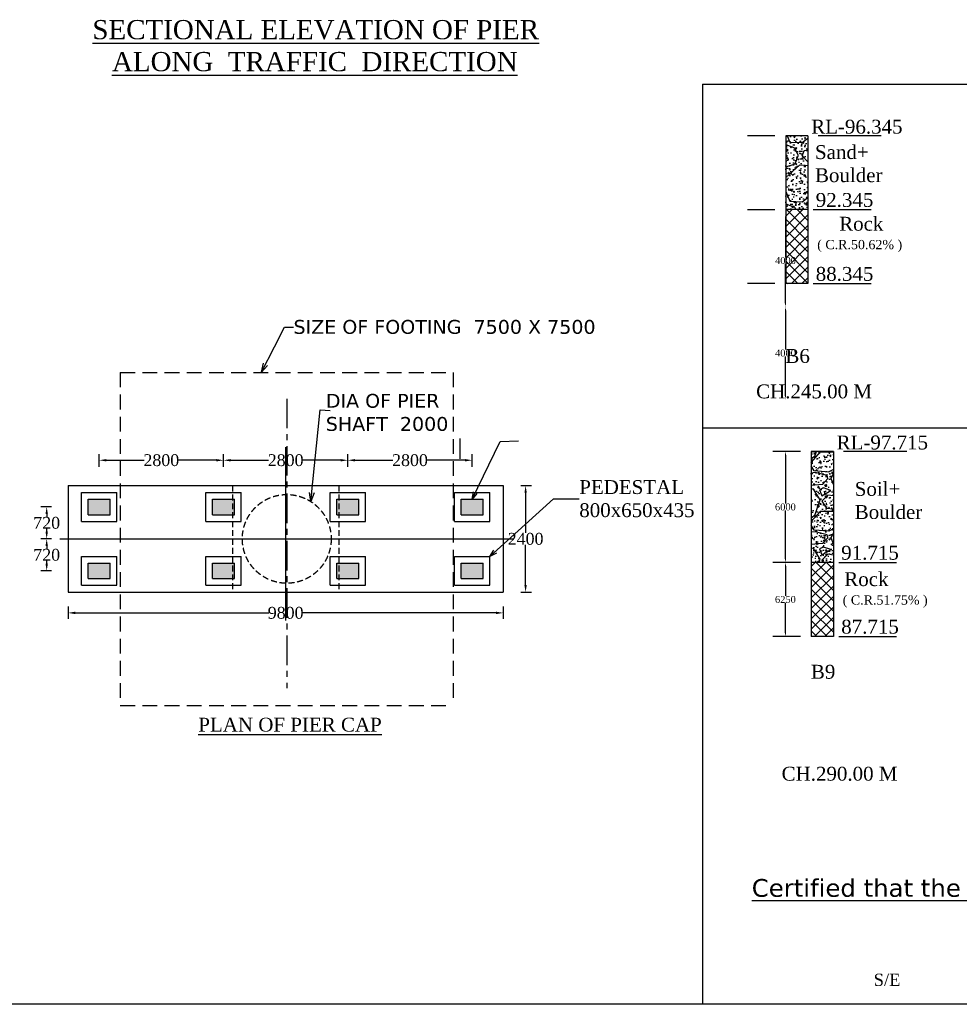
# Model space of a CAD drawing. Header units: millimetres. Extents: x -17882108 to 29484142, y -104267 to 550747.
# Tile 8 of 19: x 9286240 to 9365591, y -4985 to 78186. Entities that reach past the tile are written whole.
import ezdxf

# ---------------------------------------------------------------- set-up
doc = ezdxf.new("R2010")
doc.units = ezdxf.units.MM
doc.header["$MEASUREMENT"] = 0
for name, pattern in [('CENTER', [2, 1.25, -0.25, 0.25, -0.25]), ('CENTERX2', [4, 2.5, -0.5, 0.5, -0.5]), ('DOT2', [0.125, 0, -0.125]), ('HIDDEN', [0.375, 0.25, -0.125])]:
    doc.linetypes.add(name, pattern=pattern)
doc.layers.add('BOUNDRY LINE', color=224, linetype='Continuous')
doc.layers.add('TEXT', color=7, linetype='Continuous')
doc.styles.get("Standard").update_dxf_attribs({"font": 'times.ttf'})
doc.styles.add('style1', font='txt.shx', dxfattribs={"height": 1})
doc.dimstyles.get("Standard").update_dxf_attribs({"dimtxt": 400, "dimasz": 215, "dimexe": 0.18, "dimexo": 0.0625, "dimgap": 0.09, "dimtad": 0, "dimtih": 1, "dimtoh": 1, "dimdec": 0, "dimzin": 4, "dimdsep": 46, "dimtxsty": 'Standard', "dimblk": 'OPEN90', "dimcen": 0, "dimadec": 0, "dimazin": 1, "dimtfac": 1, "dimtdec": 0, "dimtix": 1, "dimtofl": 0, "dimtmove": 0, "dimatfit": 3, "dimldrblk": 'OPEN30', "dimfxl": 0, "dimtolj": 1, "dimtzin": 0, "dimarcsym": 0})

# ---------------------------------------------------------------- blocks, each defined once
blk = doc.blocks.new('*D30')
at = {"color": 0, "lineweight": -2, "transparency": 16777216}
for p, q in [((9350905, 32337), (9350905, 32337)), ((9350905, 32037), (9350905, 29509)), ((9350905, 26387), (9350905, 28915)), ((9350905, 26087), (9350905, 26087))]:
    blk.add_line(p, q, dxfattribs=at)
at = {"color": 0, "transparency": 16777216}
for points in [[(9350855, 32037), (9350955, 32037), (9350905, 32337)], [(9350855, 26387), (9350955, 26387), (9350905, 26087)]]:
    blk.add_solid(points, dxfattribs=at)
at = {"layer": 'Defpoints', "color": 0, "transparency": 16777216}
for p in [(9350905, 32337), (9350905, 26087), (9350905, 26087)]:
    blk.add_point(p, dxfattribs=at)
at = {"color": 0, "transparency": 16777216, "insert": (9350905, 29212), "char_height": 500, "attachment_point": 5}
blk.add_mtext('\\A1;{\\fTimes New Roman|b0|i0|c0|p18;\\H1.166x;6250}', dxfattribs=at)
blk = doc.blocks.new('*D31')
at = {"color": 0, "lineweight": -2, "transparency": 16777216}
for p, q in [((9350905, 41711), (9350905, 41711)), ((9350905, 41411), (9350905, 37321)), ((9350905, 32637), (9350905, 36727)), ((9350905, 32337), (9350905, 32337))]:
    blk.add_line(p, q, dxfattribs=at)
at = {"color": 0, "transparency": 16777216}
for points in [[(9350855, 41411), (9350955, 41411), (9350905, 41711)], [(9350855, 32637), (9350955, 32637), (9350905, 32337)]]:
    blk.add_solid(points, dxfattribs=at)
at = {"layer": 'Defpoints', "color": 0, "transparency": 16777216}
for p in [(9350905, 41711), (9350905, 32337), (9350905, 32337)]:
    blk.add_point(p, dxfattribs=at)
at = {"color": 0, "transparency": 16777216, "insert": (9350905, 37024), "char_height": 500, "width": 1652.74, "attachment_point": 5}
blk.add_mtext('\\A1;{\\H1.166x;6000}', dxfattribs=at)
blk = doc.blocks.new('*D39')
at = {"color": 0, "lineweight": -2, "transparency": 16777216}
for p, q in [((9350911, 53933), (9350911, 53933)), ((9350911, 53633), (9350911, 50324)), ((9350911, 46421), (9350911, 49730)), ((9350911, 46121), (9350911, 46121))]:
    blk.add_line(p, q, dxfattribs=at)
at = {"color": 0, "transparency": 16777216}
for points in [[(9350861, 53633), (9350961, 53633), (9350911, 53933)], [(9350861, 46421), (9350961, 46421), (9350911, 46121)]]:
    blk.add_solid(points, dxfattribs=at)
at = {"layer": 'Defpoints', "color": 0, "transparency": 16777216}
for p in [(9350911, 53933), (9350911, 46121), (9350911, 46121)]:
    blk.add_point(p, dxfattribs=at)
at = {"color": 0, "transparency": 16777216, "insert": (9350911, 50027), "char_height": 500, "attachment_point": 5}
blk.add_mtext('\\A1;{\\H1.166x;4000}', dxfattribs=at)
blk = doc.blocks.new('*D40')
at = {"color": 0, "lineweight": -2, "transparency": 16777216}
for p, q in [((9350911, 61745), (9350911, 61745)), ((9350911, 61445), (9350911, 58136)), ((9350911, 54233), (9350911, 57542)), ((9350911, 53933), (9350911, 53933))]:
    blk.add_line(p, q, dxfattribs=at)
at = {"color": 0, "transparency": 16777216}
for points in [[(9350861, 61445), (9350961, 61445), (9350911, 61745)], [(9350861, 54233), (9350961, 54233), (9350911, 53933)]]:
    blk.add_solid(points, dxfattribs=at)
at = {"layer": 'Defpoints', "color": 0, "transparency": 16777216}
for p in [(9350911, 61745), (9350911, 53933), (9350911, 53933)]:
    blk.add_point(p, dxfattribs=at)
at = {"color": 0, "transparency": 16777216, "insert": (9350911, 57839), "char_height": 500, "attachment_point": 5}
blk.add_mtext('\\A1;{\\H1.166x;4000}', dxfattribs=at)
blk = doc.blocks.new('*D51')
at = {"color": 0, "linetype": 'Continuous', "lineweight": -2, "transparency": 16777216}
for p, q in [((9292950, 40415), (9292950, 41473)), ((9293550, 40973), (9296765, 40973)), ((9302850, 40973), (9299634, 40973)), ((9303450, 40415), (9303450, 41473))]:
    blk.add_line(p, q, dxfattribs=at)
at = {"color": 0, "linetype": 'Continuous', "transparency": 16777216}
for points in [[(9293550, 41073), (9293550, 40873), (9292950, 40973)], [(9302850, 41073), (9302850, 40873), (9303450, 40973)]]:
    blk.add_solid(points, dxfattribs=at)
at = {"layer": 'Defpoints', "color": 0, "linetype": 'Continuous', "transparency": 16777216}
for p in [(9303450, 40973), (9292950, 39715), (9303450, 39715)]:
    blk.add_point(p, dxfattribs=at)
at = {"color": 0, "linetype": 'Continuous', "lineweight": -2, "transparency": 16777216, "insert": (9298200, 40973), "char_height": 750, "attachment_point": 5}
blk.add_mtext('\\A1;{\\H1.33333x;2800}', dxfattribs=at)
blk = doc.blocks.new('*D52')
at = {"color": 0, "linetype": 'Continuous', "lineweight": -2, "transparency": 16777216}
for p, q in [((9303450, 40415), (9303450, 41473)), ((9304050, 40973), (9307265, 40973)), ((9313350, 40973), (9310134, 40973)), ((9313950, 40415), (9313950, 41473))]:
    blk.add_line(p, q, dxfattribs=at)
at = {"color": 0, "linetype": 'Continuous', "transparency": 16777216}
for points in [[(9304050, 41073), (9304050, 40873), (9303450, 40973)], [(9313350, 41073), (9313350, 40873), (9313950, 40973)]]:
    blk.add_solid(points, dxfattribs=at)
at = {"layer": 'Defpoints', "color": 0, "linetype": 'Continuous', "transparency": 16777216}
for p in [(9313950, 40973), (9303450, 39715), (9313950, 39715)]:
    blk.add_point(p, dxfattribs=at)
at = {"color": 0, "linetype": 'Continuous', "lineweight": -2, "transparency": 16777216, "insert": (9308700, 40973), "char_height": 750, "attachment_point": 5}
blk.add_mtext('\\A1;{\\H1.33333x;2800}', dxfattribs=at)
blk = doc.blocks.new('*D53')
at = {"color": 0, "linetype": 'Continuous', "lineweight": -2, "transparency": 16777216}
for p, q in [((9313950, 40415), (9313950, 41473)), ((9314550, 40973), (9317765, 40973)), ((9323850, 40973), (9320634, 40973)), ((9324450, 40415), (9324450, 41473))]:
    blk.add_line(p, q, dxfattribs=at)
at = {"color": 0, "linetype": 'Continuous', "transparency": 16777216}
for points in [[(9314550, 41073), (9314550, 40873), (9313950, 40973)], [(9323850, 41073), (9323850, 40873), (9324450, 40973)]]:
    blk.add_solid(points, dxfattribs=at)
at = {"layer": 'Defpoints', "color": 0, "linetype": 'Continuous', "transparency": 16777216}
for p in [(9324450, 40973), (9313950, 39715), (9324450, 39715)]:
    blk.add_point(p, dxfattribs=at)
at = {"color": 0, "linetype": 'Continuous', "lineweight": -2, "transparency": 16777216, "insert": (9319200, 40973), "char_height": 750, "attachment_point": 5}
blk.add_mtext('\\A1;{\\H1.33333x;2800}', dxfattribs=at)
blk = doc.blocks.new('*D54')
at = {"color": 0, "linetype": 'Continuous', "lineweight": -2, "transparency": 16777216}
for p, q in [((9288931, 37029), (9288020, 37029)), ((9288520, 36429), (9288520, 36189)), ((9288520, 34929), (9288520, 35169)), ((9288931, 34329), (9288020, 34329))]:
    blk.add_line(p, q, dxfattribs=at)
at = {"color": 0, "linetype": 'Continuous', "transparency": 16777216}
for points in [[(9288420, 36429), (9288620, 36429), (9288520, 37029)], [(9288420, 34929), (9288620, 34929), (9288520, 34329)]]:
    blk.add_solid(points, dxfattribs=at)
at = {"layer": 'Defpoints', "color": 0, "linetype": 'Continuous', "transparency": 16777216}
for p in [(9289631, 37029), (9288520, 34329), (9289631, 34329)]:
    blk.add_point(p, dxfattribs=at)
at = {"color": 0, "linetype": 'Continuous', "lineweight": -2, "transparency": 16777216, "insert": (9288520, 35679), "char_height": 750, "attachment_point": 5}
blk.add_mtext('\\A1;{\\H1.33333x;720}', dxfattribs=at)
blk = doc.blocks.new('*D55')
at = {"color": 0, "linetype": 'Continuous', "lineweight": -2, "transparency": 16777216}
for p, q in [((9288931, 34329), (9288020, 34329)), ((9288520, 33729), (9288520, 33489)), ((9288520, 32229), (9288520, 32469)), ((9288931, 31629), (9288020, 31629))]:
    blk.add_line(p, q, dxfattribs=at)
at = {"color": 0, "linetype": 'Continuous', "transparency": 16777216}
for points in [[(9288420, 33729), (9288620, 33729), (9288520, 34329)], [(9288420, 32229), (9288620, 32229), (9288520, 31629)]]:
    blk.add_solid(points, dxfattribs=at)
at = {"layer": 'Defpoints', "color": 0, "linetype": 'Continuous', "transparency": 16777216}
for p in [(9289631, 34329), (9288520, 31629), (9289631, 31629)]:
    blk.add_point(p, dxfattribs=at)
at = {"color": 0, "linetype": 'Continuous', "lineweight": -2, "transparency": 16777216, "insert": (9288520, 32979), "char_height": 750, "attachment_point": 5}
blk.add_mtext('\\A1;{\\H1.33333x;720}', dxfattribs=at)
blk = doc.blocks.new('*D26')
at = {"color": 0, "linetype": 'Continuous', "lineweight": -2, "transparency": 16777216}
for p, q in [((9328557, 38829), (9329465, 38829)), ((9328965, 38229), (9328965, 34838)), ((9328965, 30429), (9328965, 33820)), ((9328557, 29829), (9329465, 29829))]:
    blk.add_line(p, q, dxfattribs=at)
at = {"color": 0, "linetype": 'Continuous', "transparency": 16777216}
for points in [[(9328865, 38229), (9329065, 38229), (9328965, 38829)], [(9328865, 30429), (9329065, 30429), (9328965, 29829)]]:
    blk.add_solid(points, dxfattribs=at)
at = {"layer": 'Defpoints', "color": 0, "linetype": 'Continuous', "transparency": 16777216}
for p in [(9327857, 38829), (9327857, 29829), (9328965, 29829)]:
    blk.add_point(p, dxfattribs=at)
at = {"color": 0, "linetype": 'Continuous', "lineweight": -2, "transparency": 16777216, "insert": (9328965, 34329), "char_height": 750, "attachment_point": 5}
blk.add_mtext('\\A1;{\\H1.33333x;2400}', dxfattribs=at)
blk = doc.blocks.new('*D27')
at = {"color": 0, "linetype": 'Continuous', "lineweight": -2, "transparency": 16777216}
for p, q in [((9290325, 28623), (9290325, 27578)), ((9327075, 28623), (9327075, 27578)), ((9290925, 28078), (9307279, 28078)), ((9326475, 28078), (9310121, 28078))]:
    blk.add_line(p, q, dxfattribs=at)
at = {"color": 0, "linetype": 'Continuous', "transparency": 16777216}
for points in [[(9290925, 28178), (9290925, 27978), (9290325, 28078)], [(9326475, 28178), (9326475, 27978), (9327075, 28078)]]:
    blk.add_solid(points, dxfattribs=at)
at = {"layer": 'Defpoints', "color": 0, "linetype": 'Continuous', "transparency": 16777216}
for p in [(9290325, 29323), (9327075, 29323), (9290325, 28078)]:
    blk.add_point(p, dxfattribs=at)
at = {"color": 0, "linetype": 'Continuous', "lineweight": -2, "transparency": 16777216, "insert": (9308700, 28078), "char_height": 750, "attachment_point": 5}
blk.add_mtext('\\A1;{\\H1.33333x;9800}', dxfattribs=at)

msp = doc.modelspace()

# ---------------------------------------------------------------- hatches: boundary and pattern name
h = msp.add_hatch()
h.set_pattern_fill('AR-CONC', color=256, scale=125)
h.set_pattern_definition([(50, (3084395.5, -1018030.45), (896.57523, -78.44017), [93.75, -1031.25]), (355, (3084395.5, -1018030.45), (-173.43917, 940.24017), [75, -825]), (100.451444, (3084470.2, -1018037), (723.13606, 861.79999), [79.67524, -876.42764]), (46.1842, (3084395.5, -1017780.5), (1334.05166, -206.8991), [140.625, -1546.875]), (96.635635, (3084506.7, -1017797.7), (1168.32743, 1217.64825), [119.51293, -1314.6422]), (351.184164, (3084395.5, -1017780.5), (1168.32743, 1217.64825), [112.5, -1237.5]), (21, (3084520.5, -1017842.95), (746.133815, -503.27361), [93.75, -1031.25]), (326, (3084520.5, -1017842.95), (304.14416, 906.43756), [75, -825]), (71.451445, (3084582.7, -1017884.9), (1050.27797, 403.16394), [79.67524, -876.42764]), (37.5, (3084395.5, -1018030.45), (15.199819, 416.117317), [0, -815, 0, -837.5, 0, -828.125]), (7.5, (3084395.5, -1018030.45), (328.836922, 493.01464), [0, -477.5, 0, -796.25, 0, -315.625]), (327.5, (3084116.75, -1018030.45), (667.278045, -28.19359), [0, -312.5, 0, -975, 0, -1293.75]), (317.5, (3083991.75, -1018030.45), (728.98271, 125.13123), [0, -406.25, 0, -647.5, 0, -918.75])])
h.paths.add_polyline_path([(9352809.3, 62139.3), (9352809.3, 68388.6), (9350934.3, 68388.6), (9350934.3, 62139.3)])
h = msp.add_hatch()
h.set_pattern_fill('GRAVEL', color=256, scale=5000)
h.set_pattern_definition([(228.0127875, (-1660550.37, -323332.7), (-40000, -45000), [672.68, -66595.4402]), (184.9697407, (-1661000.37, -323832.69), (60000, 5000), [1154.34, -114279.6238]), (132.510447, (-1662150.37, -323932.7), (50000, -55000), [813.94, -80580.163]), (267.273689, (-1664100.37, -325182.69), (5000, 100000), [1051.19, -104067.7902]), (292.8336542, (-1664150.37, -326232.69), (-25000, 60000), [1030.775, -102046.8656]), (357.273689, (-1663750.37, -327182.69), (-100000, 5000), [1051.19, -104067.7902]), (37.6942405, (-1662700.37, -327232.69), (-65000, -50000), [1390.145, -137624.2427]), (72.2553284, (-1661600.37, -326382.69), (35000, 110000), [1312.44, -129931.6075]), (121.4295656, (-1661200.37, -325132.69), (-40000, 65000), [1054.75, -104420.3655]), (175.2363583, (-1661750.37, -324232.7), (55000, -5000), [1204.16, -59003.813]), (222.3974378, (-1662950.37, -324132.69), (-60000, -55000), [1557.24, -154166.875]), (138.814075, (-1659150.37, -325232.7), (-35000, 30000), [531.505, -52619.224]), (171.4692344, (-1659550.37, -324882.69), (65000, -10000), [1011.185, -100107.557]), (225, (-1660550.4, -324732.7), (-6e-13, -5000), [707.105, -6363.9628]), (203.1985905, (-1660900.4, -324132.7), (25000, 10000), [380.79, -37698.0755]), (291.8014095, (-1661250.4, -324282.7), (-5000, 15000), [538.515, -26387.309]), (30.9637565, (-1661050.4, -324782.7), (15000, 10000), [874.645, -28280.1145]), (161.565051, (-1660300.4, -324332.7), (10000, -5000), [632.455, -15178.9333]), (16.3895403, (-1664150.37, -324282.7), (50000, 15000), [886, -87714.2257]), (70.346176, (-1663300.37, -324032.7), (-20000, -55000), [743.305, -73587.0387]), (293.1985905, (-1660300.4, -323332.7), (-10000, 25000), [761.575, -37317.2905]), (343.6104597, (-1660000.37, -324032.7), (-50000, 15000), [886, -87714.2257]), (339.443955, (-1664150.4, -327382.7), (-25000, 10000), [854.4, -41865.6187]), (294.7751406, (-1663350.37, -327682.7), (-25000, 55000), [715.89, -70873.2153]), (66.8014095, (-1660250.4, -328332.7), (10000, 25000), [761.575, -37317.2905]), (17.3540246, (-1659950.37, -327632.7), (-65000, -20000), [838.155, -82977.118]), (69.443955, (-1662700.4, -328332.7), (-10000, -25000), [427.2, -42292.8187]), (101.309932, (-1660550.4, -328332.7), (-5000, 20000), [254.95, -25240.1476]), (165.963757, (-1660600.4, -328082.7), (15000, -5000), [1030.775, -19584.7531]), (186.009006, (-1661600.37, -327832.69), (50000, 5000), [955.25, -94569.6159]), (303.690068, (-1661050.4, -325232.7), (-5000, 10000), [721.11, -17306.6464]), (353.1572266, (-1660650.37, -325832.69), (85000, -10000), [1258.97, -124637.8131]), (60.945396, (-1659400.37, -325982.7), (-20000, -35000), [514.78, -50963.3707]), (90, (-1659150.4, -325532.7), (-5000, 5000), [300, -4700]), (120.256437, (-1661700.37, -327682.7), (20000, -35000), [694.62, -68767.6]), (48.0127875, (-1662050.37, -327082.7), (40000, 45000), [1345.36, -65922.7602]), (0, (-1661150.4, -326082.7), (5000, 5000), [1300, -3700]), (325.3048465, (-1659850.37, -326082.7), (50000, -35000), [790.57, -78266.3715]), (254.054604, (-1659200.4, -326532.7), (-5000, -20000), [728.01, -35672.5394]), (207.6459754, (-1659400.37, -327232.69), (-95000, -50000), [1185.325, -117347.371]), (175.4260787, (-1660450.37, -327782.69), (-65000, 5000), [1253.995, -124145.367])])
h.paths.add_polyline_path([(9352809.3, 62139.3), (9352809.3, 68388.6), (9350934.3, 68388.6), (9350934.3, 62139.3)])
h = msp.add_hatch()
h.set_pattern_fill('ANSI37', color=256, scale=5000)
h.set_pattern_definition([(45, (-1664150.4, -328332.7), (-441.94174, 441.94174), []), (135, (-1664150.4, -328332.7), (-441.94174, -441.94174), [])])
h.paths.add_polyline_path([(9352809.3, 62139.3), (9350934.3, 62139.3), (9350934.3, 55889.3), (9352809.3, 55889.3)])
at = {"linetype": 'DOT2'}
h = msp.add_hatch(dxfattribs=at)
h.set_pattern_fill('AR-CONC', color=256, scale=125)
h.set_pattern_definition([(50, (4393028.6, -921200.96), (896.57523, -78.44017), [93.75, -1031.25]), (355, (4393028.6, -921201), (-173.43917, 940.24017), [75, -825]), (100.451444, (4393103.3, -921207.5), (723.13606, 861.79999), [79.67524, -876.42764]), (46.1842, (4393028.6, -920951), (1334.05166, -206.8991), [140.625, -1546.875]), (96.635635, (4393139.8, -920968.2), (1168.32743, 1217.64825), [119.51293, -1314.6422]), (351.184164, (4393028.6, -920951), (1168.32743, 1217.64825), [112.5, -1237.5]), (21, (4393153.6, -921013.46), (746.13382, -503.27361), [93.75, -1031.25]), (326, (4393153.6, -921013.5), (304.14416, 906.43756), [75, -825]), (71.451445, (4393215.8, -921055.4), (1050.27797, 403.16394), [79.67524, -876.42764]), (37.5, (4393028.6, -921200.96), (15.19982, 416.117317), [0, -815, 0, -837.5, 0, -828.125]), (7.5, (4393028.6, -921200.96), (328.83692, 493.01464), [0, -477.5, 0, -796.25, 0, -315.625]), (327.5, (4392749.86, -921200.96), (667.278045, -28.19359), [0, -312.5, 0, -975, 0, -1293.75]), (317.5, (4392624.86, -921200.96), (728.98271, 125.13123), [0, -406.25, 0, -647.5, 0, -918.75])])
h.paths.add_polyline_path([(9354961.8, 32336.9), (9354961.8, 41711.2), (9353086.8, 41711.2), (9353086.8, 32336.9)])
h = msp.add_hatch()
h.set_pattern_fill('GRAVEL', color=256, scale=5000)
h.set_pattern_definition([(228.0127875, (-1660550.37, -320604.34), (-40000, -45000), [672.68, -66595.4402]), (184.9697407, (-1661000.37, -321104.34), (60000, 5000), [1154.34, -114279.6238]), (132.510447, (-1662150.37, -321204.34), (50000, -55000), [813.94, -80580.163]), (267.273689, (-1664100.37, -322454.34), (5000, 100000), [1051.19, -104067.7902]), (292.8336542, (-1664150.37, -323504.34), (-25000, 60000), [1030.775, -102046.8656]), (357.273689, (-1663750.37, -324454.34), (-100000, 5000), [1051.19, -104067.7902]), (37.6942405, (-1662700.37, -324504.34), (-65000, -50000), [1390.145, -137624.2427]), (72.2553284, (-1661600.37, -323654.34), (35000, 110000), [1312.44, -129931.6075]), (121.4295656, (-1661200.37, -322404.34), (-40000, 65000), [1054.75, -104420.3655]), (175.2363583, (-1661750.37, -321504.34), (55000, -5000), [1204.16, -59003.813]), (222.3974378, (-1662950.37, -321404.34), (-60000, -55000), [1557.24, -154166.875]), (138.814075, (-1659150.37, -322504.34), (-35000, 30000), [531.505, -52619.224]), (171.4692344, (-1659550.37, -322154.34), (65000, -10000), [1011.185, -100107.557]), (225, (-1660550.4, -322004.3), (-6e-13, -5000), [707.105, -6363.9628]), (203.1985905, (-1660900.4, -321404.34), (25000, 10000), [380.79, -37698.0755]), (291.8014095, (-1661250.4, -321554.3), (-5000, 15000), [538.515, -26387.309]), (30.9637565, (-1661050.4, -322054.3), (15000, 10000), [874.645, -28280.1145]), (161.565051, (-1660300.4, -321604.3), (10000, -5000), [632.455, -15178.9333]), (16.3895403, (-1664150.37, -321554.34), (50000, 15000), [886, -87714.2257]), (70.346176, (-1663300.37, -321304.34), (-20000, -55000), [743.305, -73587.0387]), (293.1985905, (-1660300.4, -320604.34), (-10000, 25000), [761.575, -37317.2905]), (343.6104597, (-1660000.37, -321304.34), (-50000, 15000), [886, -87714.2257]), (339.443955, (-1664150.4, -324654.34), (-25000, 10000), [854.4, -41865.6187]), (294.7751406, (-1663350.37, -324954.34), (-25000, 55000), [715.89, -70873.2153]), (66.8014095, (-1660250.4, -325604.34), (10000, 25000), [761.575, -37317.2905]), (17.3540246, (-1659950.37, -324904.34), (-65000, -20000), [838.155, -82977.118]), (69.443955, (-1662700.4, -325604.34), (-10000, -25000), [427.2, -42292.8187]), (101.309932, (-1660550.4, -325604.3), (-5000, 20000), [254.95, -25240.1476]), (165.963757, (-1660600.4, -325354.3), (15000, -5000), [1030.775, -19584.7531]), (186.009006, (-1661600.37, -325104.34), (50000, 5000), [955.25, -94569.6159]), (303.690068, (-1661050.4, -322504.3), (-5000, 10000), [721.11, -17306.6464]), (353.1572266, (-1660650.37, -323104.34), (85000, -10000), [1258.97, -124637.8131]), (60.945396, (-1659400.37, -323254.34), (-20000, -35000), [514.78, -50963.3707]), (90, (-1659150.4, -322804.3), (-5000, 5000), [300, -4700]), (120.256437, (-1661700.37, -324954.34), (20000, -35000), [694.62, -68767.6]), (48.0127875, (-1662050.37, -324354.34), (40000, 45000), [1345.36, -65922.7602]), (0, (-1661150.4, -323354.3), (5000, 5000), [1300, -3700]), (325.3048465, (-1659850.37, -323354.34), (50000, -35000), [790.57, -78266.3715]), (254.054604, (-1659200.4, -323804.34), (-5000, -20000), [728.01, -35672.5394]), (207.6459754, (-1659400.37, -324504.34), (-95000, -50000), [1185.325, -117347.371]), (175.4260787, (-1660450.37, -325054.34), (-65000, 5000), [1253.995, -124145.367])])
h.paths.add_polyline_path([(9354961.8, 32336.9), (9354961.8, 41711.2), (9353086.8, 41711.2), (9353086.8, 32336.9)])
at = {"linetype": 'Continuous', "lineweight": -2}
h = msp.add_hatch(color=256, dxfattribs=at)
h.dxf.hatch_style = 1
h.paths.add_polyline_path([(9292012.2, 37029.1), (9292012.2, 36372.9), (9292949.7, 36372.9), (9292949.7, 37029.1)])
h.paths.add_polyline_path([(9292012.2, 37685.4), (9292012.2, 37029.1), (9292949.7, 37029.1), (9292949.7, 37685.4)])
h.paths.add_polyline_path([(9292949.7, 37685.4), (9292949.7, 37029.1), (9293887.2, 37029.1), (9293887.2, 37685.4)])
h.paths.add_polyline_path([(9292949.7, 37029.1), (9292949.7, 36372.9), (9293887.2, 36372.9), (9293887.2, 37029.1)])
h = msp.add_hatch(color=256, dxfattribs=at)
h.dxf.hatch_style = 1
h.paths.add_polyline_path([(9302512.2, 37029.1), (9302512.2, 36372.9), (9303449.7, 36372.9), (9303449.7, 37029.1)])
h.paths.add_polyline_path([(9302512.2, 37685.4), (9302512.2, 37029.1), (9303449.7, 37029.1), (9303449.7, 37685.4)])
h.paths.add_polyline_path([(9303449.7, 37685.4), (9303449.7, 37029.1), (9304387.2, 37029.1), (9304387.2, 37685.4)])
h.paths.add_polyline_path([(9303449.7, 37029.1), (9303449.7, 36372.9), (9304387.2, 36372.9), (9304387.2, 37029.1)])
h = msp.add_hatch(color=256, dxfattribs=at)
h.dxf.hatch_style = 1
h.paths.add_polyline_path([(9313012.1, 37029.1), (9313012.1, 36372.9), (9313949.6, 36372.9), (9313949.6, 37029.1)])
h.paths.add_polyline_path([(9313012.1, 37685.4), (9313012.1, 37029.1), (9313949.6, 37029.1), (9313949.6, 37685.4)])
h.paths.add_polyline_path([(9313949.6, 37685.4), (9313949.6, 37029.1), (9314887.1, 37029.1), (9314887.1, 37685.4)])
h.paths.add_polyline_path([(9313949.6, 37029.1), (9313949.6, 36372.9), (9314887.1, 36372.9), (9314887.1, 37029.1)])
h = msp.add_hatch(color=256, dxfattribs=at)
h.dxf.hatch_style = 1
h.paths.add_polyline_path([(9323512.1, 37029.1), (9323512.1, 36372.9), (9324449.6, 36372.9), (9324449.6, 37029.1)])
h.paths.add_polyline_path([(9323512.1, 37685.4), (9323512.1, 37029.1), (9324449.6, 37029.1), (9324449.6, 37685.4)])
h.paths.add_polyline_path([(9324449.6, 37685.4), (9324449.6, 37029.1), (9325387.1, 37029.1), (9325387.1, 37685.4)])
h.paths.add_polyline_path([(9324449.6, 37029.1), (9324449.6, 36372.9), (9325387.1, 36372.9), (9325387.1, 37029.1)])
h = msp.add_hatch(color=256, dxfattribs=at)
h.dxf.hatch_style = 1
h.paths.add_polyline_path([(9292012.2, 31629.1), (9292012.2, 30972.9), (9292949.7, 30972.9), (9292949.7, 31629.1)])
h.paths.add_polyline_path([(9292012.2, 32285.4), (9292012.2, 31629.1), (9292949.7, 31629.1), (9292949.7, 32285.4)])
h.paths.add_polyline_path([(9292949.7, 32285.4), (9292949.7, 31629.1), (9293887.2, 31629.1), (9293887.2, 32285.4)])
h.paths.add_polyline_path([(9292949.7, 31629.1), (9292949.7, 30972.9), (9293887.2, 30972.9), (9293887.2, 31629.1)])
h = msp.add_hatch(color=256, dxfattribs=at)
h.dxf.hatch_style = 1
h.paths.add_polyline_path([(9302512.2, 31629.1), (9302512.2, 30972.9), (9303449.7, 30972.9), (9303449.7, 31629.1)])
h.paths.add_polyline_path([(9302512.2, 32285.4), (9302512.2, 31629.1), (9303449.7, 31629.1), (9303449.7, 32285.4)])
h.paths.add_polyline_path([(9303449.7, 32285.4), (9303449.7, 31629.1), (9304387.2, 31629.1), (9304387.2, 32285.4)])
h.paths.add_polyline_path([(9303449.7, 31629.1), (9303449.7, 30972.9), (9304387.2, 30972.9), (9304387.2, 31629.1)])
h = msp.add_hatch(color=256, dxfattribs=at)
h.dxf.hatch_style = 1
h.paths.add_polyline_path([(9313012.1, 31629.1), (9313012.1, 30972.9), (9313949.6, 30972.9), (9313949.6, 31629.1)])
h.paths.add_polyline_path([(9313012.1, 32285.4), (9313012.1, 31629.1), (9313949.6, 31629.1), (9313949.6, 32285.4)])
h.paths.add_polyline_path([(9313949.6, 32285.4), (9313949.6, 31629.1), (9314887.1, 31629.1), (9314887.1, 32285.4)])
h.paths.add_polyline_path([(9313949.6, 31629.1), (9313949.6, 30972.9), (9314887.1, 30972.9), (9314887.1, 31629.1)])
h = msp.add_hatch(color=256, dxfattribs=at)
h.dxf.hatch_style = 1
h.paths.add_polyline_path([(9323512.1, 31629.1), (9323512.1, 30972.9), (9324449.6, 30972.9), (9324449.6, 31629.1)])
h.paths.add_polyline_path([(9323512.1, 32285.4), (9323512.1, 31629.1), (9324449.6, 31629.1), (9324449.6, 32285.4)])
h.paths.add_polyline_path([(9324449.6, 32285.4), (9324449.6, 31629.1), (9325387.1, 31629.1), (9325387.1, 32285.4)])
h.paths.add_polyline_path([(9324449.6, 31629.1), (9324449.6, 30972.9), (9325387.1, 30972.9), (9325387.1, 31629.1)])
h = msp.add_hatch()
h.set_pattern_fill('ANSI37', color=256, scale=5000)
h.set_pattern_definition([(45, (-1664150.4, -325604.34), (-441.94174, 441.94174), []), (135, (-1664150.4, -325604.34), (-441.94174, -441.94174), [])])
h.paths.add_polyline_path([(9354961.8, 32336.9), (9353086.8, 32336.9), (9353086.8, 26086.9), (9354961.8, 26086.9)])

# ---------------------------------------------------------------- linework, layer by layer
for p, q in [((9350022.4, 68388.6), (9347692.9, 68388.6)), ((9350022.4, 68388.6), (9347692.9, 68388.6)), ((9350934.3, 68388.6), (9350934.3, 55889.3)), ((9352809.3, 68388.6), (9350934.3, 68388.6)), ((9352809.3, 68388.6), (9352809.3, 55889.3)), ((9358995.6, 68388.6), (9353668.1, 68388.6)), ((9350022.4, 62138.9), (9347692.9, 62138.9)), ((9352809.3, 62139.3), (9350934.3, 62139.3)), ((9353255.5, 62139.3), (9358139.6, 62139.3)), ((9350022.4, 55889.3), (9347692.9, 55889.3)), ((9352809.3, 55889.3), (9350934.3, 55889.3)), ((9353255.5, 55892.8), (9358139.6, 55892.8)), ((9352175, 41711.2), (9349845.5, 41711.2)), ((9352175, 41711.2), (9349845.5, 41711.2)), ((9353086.8, 41711.2), (9353086.8, 26086.9)), ((9354961.8, 41711.2), (9353086.8, 41711.2)), ((9354961.8, 41711.2), (9354961.8, 26086.9)), ((9361148.2, 41711.2), (9355820.6, 41711.2)), ((9352175, 32336.9), (9349845.5, 32336.9)), ((9354961.8, 32336.9), (9353086.8, 32336.9)), ((9355408, 32336.9), (9360292.1, 32336.9)), ((9352175, 26086.9), (9349845.5, 26086.9)), ((9354961.8, 26086.9), (9353086.8, 26086.9)), ((9355408, 26090.4), (9360292.1, 26090.4))]:
    msp.add_line(p, q)
at = {"linetype": 'HIDDEN', "ltscale": 5000}
for p, q in [((9294731.4, 48391.6), (9294731.4, 20266.6)), ((9294731.4, 48391.6), (9322856.3, 48391.6)), ((9322856.3, 48391.6), (9322856.3, 20266.6)), ((9294731.4, 20266.6), (9322856.3, 20266.6))]:
    msp.add_line(p, q, dxfattribs=at)
at = {"linetype": 'CENTERX2', "ltscale": 1000}
msp.add_line((9308793.8, 46170.4), (9308793.8, 21718.5), dxfattribs=at)
at = {"linetype": 'Continuous'}
msp.add_line((9323418.8, 42803.1), (9323418.8, 41087.2), dxfattribs=at)
at = {"linetype": 'Continuous', "lineweight": -2}
for p, q in [((9308699.7, 42078.5), (9308699.7, 27447.9)), ((9290324.7, 38829.1), (9327074.6, 38829.1)), ((9290324.7, 38829.1), (9290324.7, 29829.1)), ((9327074.6, 38829.1), (9327074.6, 29829.1)), ((9291449.7, 35810.4), (9291449.7, 38247.9)), ((9291449.7, 38247.9), (9294449.7, 38247.9)), ((9292012.2, 36372.9), (9292012.2, 37685.4)), ((9292012.2, 37685.4), (9293887.2, 37685.4)), ((9293887.2, 36372.9), (9293887.2, 37685.4)), ((9294449.7, 35810.4), (9294449.7, 38247.9)), ((9301949.7, 35810.4), (9301949.7, 38247.9)), ((9301949.7, 38247.9), (9304949.7, 38247.9)), ((9302512.2, 36372.9), (9302512.2, 37685.4)), ((9302512.2, 37685.4), (9304387.2, 37685.4)), ((9304387.2, 36372.9), (9304387.2, 37685.4)), ((9304949.7, 35810.4), (9304949.7, 38247.9)), ((9312449.6, 35810.4), (9312449.6, 38247.9)), ((9312449.6, 38247.9), (9315449.6, 38247.9)), ((9313012.1, 36372.9), (9313012.1, 37685.4)), ((9313012.1, 37685.4), (9314887.1, 37685.4)), ((9314887.1, 36372.9), (9314887.1, 37685.4)), ((9315449.6, 35810.4), (9315449.6, 38247.9)), ((9322949.6, 35810.4), (9322949.6, 38247.9)), ((9322949.6, 38247.9), (9325949.6, 38247.9)), ((9323512.1, 36372.9), (9323512.1, 37685.4)), ((9323512.1, 37685.4), (9325387.1, 37685.4)), ((9325387.1, 36372.9), (9325387.1, 37685.4)), ((9325949.6, 35810.4), (9325949.6, 38247.9)), ((9291449.7, 35810.4), (9294449.7, 35810.4)), ((9292012.2, 36372.9), (9293887.2, 36372.9)), ((9301949.7, 35810.4), (9304949.7, 35810.4)), ((9302512.2, 36372.9), (9304387.2, 36372.9)), ((9312449.6, 35810.4), (9315449.6, 35810.4)), ((9313012.1, 36372.9), (9314887.1, 36372.9)), ((9322949.6, 35810.4), (9325949.6, 35810.4)), ((9323512.1, 36372.9), (9325387.1, 36372.9)), ((9291449.7, 30410.4), (9291449.7, 32847.9)), ((9291449.7, 32847.9), (9294449.7, 32847.9)), ((9294449.7, 30410.4), (9294449.7, 32847.9)), ((9301949.7, 30410.4), (9301949.7, 32847.9)), ((9301949.7, 32847.9), (9304949.7, 32847.9)), ((9304949.7, 30410.4), (9304949.7, 32847.9)), ((9312449.6, 30410.4), (9312449.6, 32847.9)), ((9312449.6, 32847.9), (9315449.6, 32847.9)), ((9315449.6, 30410.4), (9315449.6, 32847.9)), ((9322949.6, 30410.4), (9322949.6, 32847.9)), ((9322949.6, 32847.9), (9325949.6, 32847.9)), ((9325949.6, 30410.4), (9325949.6, 32847.9)), ((9292012.2, 30972.9), (9292012.2, 32285.4)), ((9292012.2, 32285.4), (9293887.2, 32285.4)), ((9293887.2, 30972.9), (9293887.2, 32285.4)), ((9302512.2, 30972.9), (9302512.2, 32285.4)), ((9302512.2, 32285.4), (9304387.2, 32285.4)), ((9304387.2, 30972.9), (9304387.2, 32285.4)), ((9313012.1, 30972.9), (9313012.1, 32285.4)), ((9313012.1, 32285.4), (9314887.1, 32285.4)), ((9314887.1, 30972.9), (9314887.1, 32285.4)), ((9323512.1, 30972.9), (9323512.1, 32285.4)), ((9323512.1, 32285.4), (9325387.1, 32285.4)), ((9325387.1, 30972.9), (9325387.1, 32285.4)), ((9292012.2, 30972.9), (9293887.2, 30972.9)), ((9302512.2, 30972.9), (9304387.2, 30972.9)), ((9313012.1, 30972.9), (9314887.1, 30972.9)), ((9323512.1, 30972.9), (9325387.1, 30972.9)), ((9291449.7, 30410.4), (9294449.7, 30410.4)), ((9301949.7, 30410.4), (9304949.7, 30410.4)), ((9312449.6, 30410.4), (9315449.6, 30410.4)), ((9322949.6, 30410.4), (9325949.6, 30410.4)), ((9290324.7, 29829.1), (9327074.6, 29829.1))]:
    msp.add_line(p, q, dxfattribs=at)
at = {"linetype": 'CENTER'}
msp.add_line((9308699.7, 39710.4), (9308699.7, 28932.4), dxfattribs=at)
at = {"linetype": 'HIDDEN', "ltscale": 2000}
for p, q in [((9304199.7, 38829.1), (9304199.7, 29829.1)), ((9313199.6, 38829.1), (9313199.6, 29829.1))]:
    msp.add_line(p, q, dxfattribs=at)
at = {"linetype": 'CENTER', "ltscale": 1.5}
msp.add_line((9289631.1, 34329.1), (9327956.5, 34329.1), dxfattribs=at)
at = {"linetype": 'HIDDEN', "ltscale": 2000}
msp.add_circle((9308793.8, 34329.1), 3750, dxfattribs=at)
at = {"layer": 'BOUNDRY LINE', "color": 224}
for p, q in [((9343895.7, 72730.4, -19800), (9404454.4, 72730.4, -19800)), ((9343895.7, 72730.4, -20799.7), (9343895.7, -4985.5)), ((9343895.7, 43717.4, -19800), (9404454.4, 43717.4, -19800))]:
    msp.add_line(p, q, dxfattribs=at)
at = {"layer": 'BOUNDRY LINE', "color": 5}
msp.add_line((9478826.4, -4985.5), (9127136.9, -4985.5), dxfattribs=at)

# ---------------------------------------------------------------- texts
at = {"attachment_point": 1}
for s, insert, char_height in [('RL-96.345', (9353080.3, 69735.7), 1171.88), ('Sand+ \\PBoulder', (9353403.9, 67589.4), 1171.88), (' 92.345', (9353022.6, 63546.8), 1171.88), (' 88.345', (9353022.6, 57300.3), 1171.88), ('CH.245.00 M', (9348431.6, 47373.4), 1171.875), ('RL-97.715', (9355230.1, 43058.4), 1171.88), (' Soil+\\P Boulder', (9356318.8, 39138.5), 1171.88), (' 91.715', (9355175.1, 33744.4), 1171.88), (' 87.715', (9355175.1, 27497.9), 1171.88), ('CH.290.00 M', (9350584.1, 15078.9), 1171.875)]:
    msp.add_mtext(s, dxfattribs=dict(at, insert=insert, char_height=char_height))
for s, insert, char_height, width in [('\\pi1722.8; Rock\\P\\pi309.16;{\\H0.66667x;( C.R.50.62% )\\H1.5x; }', (9353282.1, 61535), 1171.875, 7540.902), ('B6', (9350904.1, 50368), 1171.88, 1715.865), (' Rock\\P\\pi309.16;{\\H0.66667x;( C.R.51.75% )\\H1.5x; }', (9355434.6, 31512.3), 1171.875, 7540.902), ('B9', (9353056.7, 23690.6), 1171.88, 1715.865), ('\\pi2557;{\\fVerdana|b0|i0|c0|p34;\\LCertified that the boring details  shown are correct.}', (9345504.3, 5595.8), 1500, 58078.322)]:
    msp.add_mtext(s, dxfattribs=dict(at, insert=insert, char_height=char_height, width=width))
at = {"linetype": 'Continuous', "lineweight": -2, "char_height": 1171.873, "attachment_point": 4}
for s, insert in [('{\\fVerdana|b0|i0|c0|p34;SIZE OF FOOTING  7500 X 7500}', (9309364.7, 52225.9)), ('{\\fVerdana|b0|i0|c0|p34; DIA OF PIER\\P SHAFT  2000}', (9311580.1, 45005.4)), ('PEDESTAL\\P800x650x435', (9333495.8, 37721.9)), ('{\\fTimes New Roman|b0|i0|c0|p18;\\LPLAN OF PIER CAP}', (9301324.8, 18628.8))]:
    msp.add_mtext(s, dxfattribs=dict(at, insert=insert))
at = {"insert": (9358358, -2397.2), "char_height": 1036.8, "attachment_point": 1, "style": 'style1'}
msp.add_mtext('{\\fTimes New Roman|b0|i0|c0|p18;S/E                       }', dxfattribs=at)
at = {"layer": 'TEXT', "char_height": 1620, "attachment_point": 1}
for s, insert, width in [('\\pi198.33;{\\LSECTIONAL ELEVATION OF PIER  \\P\\pi1853.4;ALONG  TRAFFIC  DIRECTION}', (9292178.9, 78157.7), 37142.743), ('\\pi3148.7;{\\LSECTIONAL ELEVATION OF          \\P\\pi1601.1;ABUTMENT ALONG CURRENT \\P\\pi12164;DIRECTION}', (9132667.7, 69725), 37142.743), ('\\pi3507.7;{\\LSECTIONAL ELEVATION OF \\P\\pi5724.5;ABUT. ALONG TRAFFIC \\P\\pi12523;DIRECTION}', (9185389.8, 69725), 37860.777), ('\\pi198.33;{\\LSECTIONAL ELEVATION OF PIER  \\P\\pi1853.4;ALONG  TRAFFIC  DIRECTION}', (9235029.1, 52350.2), 37142.743), ('\\pi6786.8;{\\LPLAN  OF ABUTMENT}', (9184342.4, 4825), 37860.777), ('\\pi6786.8;{\\LPLAN  OF ABUTMENT}', (9132136.9, 703.9), 37860.777)]:
    msp.add_mtext(s, dxfattribs=dict(at, insert=insert, width=width))

# ---------------------------------------------------------------- dimensions: what is measured, and where the dimension line sits
for base, p1, p2, text, picture, middle in [((9350910.9, 53933.3), (9350910.9, 61744.9), (9350910.9, 53933.3), '{\\H1.166x;4000}', '*D40', (9350910.9, 57839.1)), ((9350910.9, 46120.8), (9350910.9, 53933.3), (9350910.9, 46120.8), '{\\H1.166x;4000}', '*D39', (9350910.9, 50027.1)), ((9350905.2, 32336.9), (9350905.2, 41711.2), (9350905.2, 32336.9), '{\\H1.166x;6000}', '*D31', (9350905.2, 37024.1)), ((9350905.2, 26086.9), (9350905.2, 32336.9), (9350905.2, 26086.9), '{\\fTimes New Roman|b0|i0|c0|p18;\\H1.166x;<>}', '*D30', (9350905.2, 29211.9))]:
    dim = msp.add_linear_dim(base=base, p1=p1, p2=p2, angle=90, text=text, dimstyle='Standard', override={"dimtxt": 500, "dimasz": 300, "dimfxl": 300})
    dim.commit()
    dim.dimension.update_dxf_attribs({"geometry": picture, "text_midpoint": middle})
at = {"linetype": 'Continuous', "lineweight": -2}
for base, p1, p2, text, picture, middle in [((9303449.7, 40973.2), (9292949.7, 39715), (9303449.7, 39715), '{\\H1.33333x;2800}', '*D51', (9298199.7, 40973.2)), ((9313949.6, 40973.2), (9303449.7, 39715), (9313949.6, 39715), '{\\H1.33333x;2800}', '*D52', (9308699.7, 40973.2)), ((9324449.6, 40973.2), (9313949.6, 39715), (9324449.6, 39715), '{\\H1.33333x;2800}', '*D53', (9319199.6, 40973.2)), ((9290324.7, 28078.3), (9327074.6, 29323.3), (9290324.7, 29323.3), '{\\H1.33333x;9800}', '*D27', (9308699.7, 28078.3))]:
    dim = msp.add_linear_dim(base=base, p1=p1, p2=p2, text=text, dimstyle='Standard', override={"dimtxt": 750, "dimasz": 600, "dimexe": 500, "dimexo": 700, "dimfxl": 300}, dxfattribs=at)
    dim.commit()
    dim.dimension.update_dxf_attribs({"geometry": picture, "text_midpoint": middle})
for base, p1, p2, text, picture, middle in [((9328965.3, 29829.1), (9327857.4, 38829.1), (9327857.4, 29829.1), '{\\H1.33333x;2400}', '*D26', (9328965.3, 34329.1)), ((9288519.7, 34329.1), (9289631.1, 37029.1), (9289631.1, 34329.1), '{\\H1.33333x;720}', '*D54', (9288519.7, 35679.1)), ((9288519.7, 31629.1), (9289631.1, 34329.1), (9289631.1, 31629.1), '{\\H1.33333x;720}', '*D55', (9288519.7, 32979.1))]:
    dim = msp.add_linear_dim(base=base, p1=p1, p2=p2, angle=90, text=text, dimstyle='Standard', override={"dimtxt": 750, "dimasz": 600, "dimexe": 500, "dimexo": 700, "dimfxl": 300}, dxfattribs=at)
    dim.commit()
    dim.dimension.update_dxf_attribs({"geometry": picture, "text_midpoint": middle})

# ---------------------------------------------------------------- leaders
at = {"annotation_type": 0, "has_hookline": 1, "hookline_direction": 0}
for points, text_width in [([(9306658.2, 48405.4), (9307770.5, 50545.5), (9308614.6, 52225.9), (9309364.6, 52225.9)], 26179.4), ([(9310827.3, 37479.9), (9311601.2, 45216.6), (9312448.4, 45168.3)], 11026.9)]:
    msp.add_leader(points, dimstyle='Standard', override={"dimtxt": 500, "dimasz": 750, "dimfxl": 300}, dxfattribs=dict(at, text_width=text_width))
at = {"linetype": 'Continuous', "lineweight": -2, "annotation_type": 0, "has_hookline": 1, "hookline_direction": 0}
for points, text_width in [([(9324449.6, 37685.4), (9326819.8, 42541.9), (9328351.7, 42604)], 20175.3), ([(9325949.6, 32847.9), (9331310.9, 37721.9), (9333495.8, 37721.9)], 9298.1)]:
    msp.add_leader(points, dimstyle='Standard', override={"dimtxt": 750, "dimasz": 600, "dimexe": 500, "dimexo": 700, "dimfxl": 300}, dxfattribs=dict(at, text_width=text_width))

doc.saveas('drawing.dxf')
